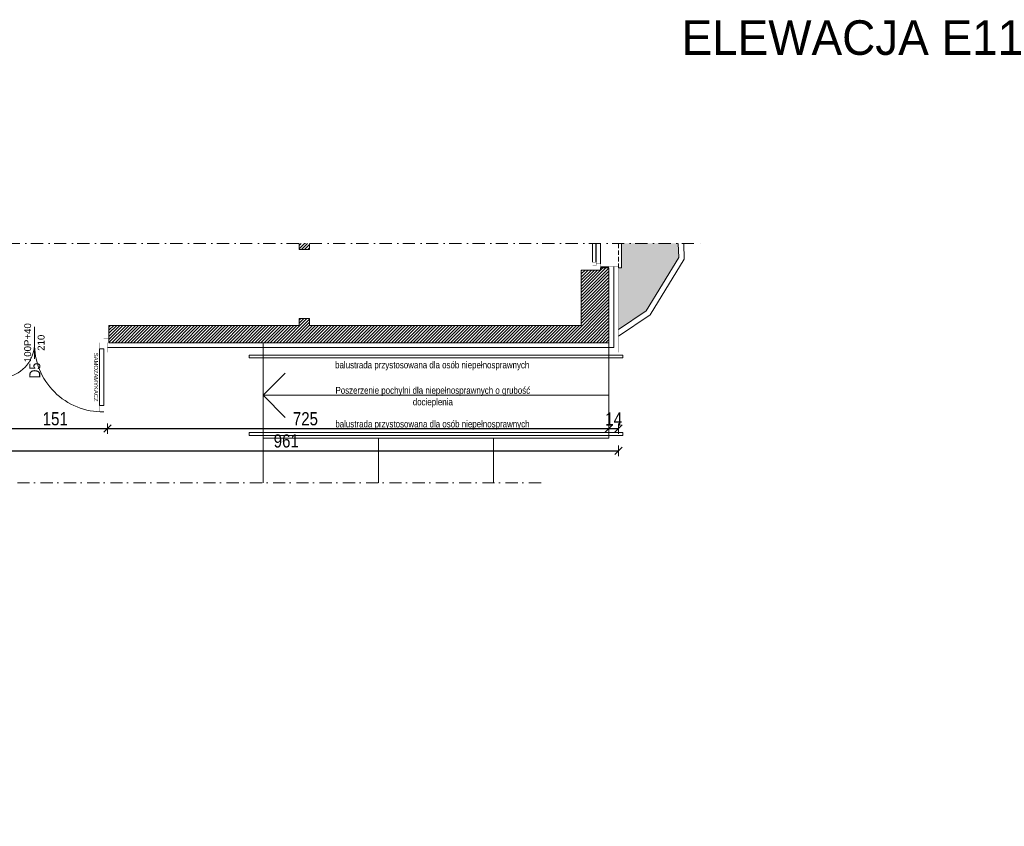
# Model space of a CAD drawing. Header units: millimetres. Extents: x 18880 to 99371, y -5529 to 27899.
# Tile 8 of 158: x 21277 to 22701, y 1090 to 2256. Entities that reach past the tile are written whole.
import ezdxf

# ---------------------------------------------------------------- set-up
doc = ezdxf.new("R2010")
doc.units = ezdxf.units.MM
doc.linetypes.add('DASHED', pattern=[19.05, 12.7, -6.35])
doc.linetypes.add('Kropki i Kreski', pattern=[335.138881, 176.388884, -88.194442, 0, -70.555556])
for name, color, linetype, lineweight in [('AA_HATCH', 252, 'Continuous', 0), ('AA_IZOLACJA', 251, 'Continuous', 0), ('AA_OPIS', 2, 'Continuous', 0), ('AA_WIDOK', 254, 'Continuous', 0), ('AP wymiary', 40, 'Continuous', 0), ('K_SCIANY', 90, 'Continuous', 20)]:
    doc.layers.add(name, color=color, linetype=linetype, lineweight=lineweight)
doc.styles.add('1', font='ARIALN.TTF')
doc.styles.add('ARIAL', font='arial.ttf')
doc.styles.add('Arial Narrow', font='txt')
doc.linetypes.add('STYROPIAN', pattern='A,0.000141,[1,styropian.shx,S=1,R=0,X=0,Y=0],-14.102004', length=14.102145)
doc.dimstyles.new('1_50', dxfattribs={"dimscale": 10, "dimtxt": 1.9, "dimasz": 0.005, "dimexe": 0, "dimexo": 0, "dimgap": 0.45, "dimtad": 1, "dimdec": 4, "dimrnd": 0.5, "dimdsep": 46, "dimtxsty": '1', "dimblk1": 'DIM01', "dimblk2": 'DIM01', "dimsah": 1, "dimcen": 2, "dimdle": 25, "dimse1": 1, "dimse2": 1, "dimclrd": 1, "dimclrt": 2, "dimadec": 0, "dimazin": 0, "dimtfac": 0.66665, "dimtdec": 4, "dimtix": 1, "dimtmove": 0, "dimatfit": 3, "dimldrblk": 'DIM01', "dimfxl": 0, "dimtolj": 1, "dimtzin": 0, "dimarcsym": 0})

# ---------------------------------------------------------------- blocks, each defined once
blk = doc.blocks.new('wgw')
at = {"layer": 'AA_WIDOK', "color": 4, "const_width": 0.3}
for points in [[(-6, 155), (-6, 147.5), (0, 147.5), (0, 155)], [(0, 147.5), (9, 147.5), (9, 141.5), (0, 141.5)], [(9, 144), (91, 144), (91, 145), (9, 145)], [(91, 147.5), (100, 147.5), (100, 141.5), (91, 141.5)], [(-6, 0), (-6, 7.5), (0, 7.5), (0, 0)], [(0, 7.5), (9, 7.5), (9, 13.5), (0, 13.5)], [(9, 11), (41, 11), (41, 10), (9, 10)], [(41, 7.5), (50, 7.5), (50, 13.5), (41, 13.5)]]:
    blk.add_lwpolyline(points, close=True, dxfattribs=at)
at = {"layer": 'AA_WIDOK', "const_width": 0.3}
for points in [[(14, 153), (0, 153)], [(14, 2), (0, 2)]]:
    blk.add_lwpolyline(points, dxfattribs=at)
at = {"layer": 'AA_WIDOK', "color": 4}
for points in [[(9, 141.5), (91, 141.5), (91, 147.5), (9, 147.5)], [(9, 13.5), (41, 13.5), (41, 7.5), (9, 7.5)]]:
    blk.add_lwpolyline(points, close=True, dxfattribs=at)
for centre, radius, start, end in [((1.9, 145.6), 98.1, 268.9003, 1.0997), ((1, -2.5), 50, 11.5023, 91.1781)]:
    blk.add_arc(centre, radius, start, end, dxfattribs=at)
blk = doc.blocks.new('DIM01')
at = {"color": 2}
blk.add_line((-106, -106), (106, 106), dxfattribs=at)
blk.add_line((0, -150), (0, 150))
blk = doc.blocks.new('*D855')
at = {"layer": 'AP wymiary', "color": 1, "lineweight": -2, "transparency": 16777216}
blk.add_line((21253, 1665), (21403.9, 1665), dxfattribs=at)
at = {"layer": 'Defpoints', "color": 0, "transparency": 16777216}
for p in [(21252.9, 1775.3), (21403.9, 1775.3), (21403.9, 1665)]:
    blk.add_point(p, dxfattribs=at)
at = {"layer": 'AP wymiary', "color": 1, "lineweight": -2, "transparency": 16777216, "xscale": 0.05, "yscale": 0.05, "zscale": 0.05, "rotation": 180}
blk.add_blockref('DIM01', (21252.9, 1665), dxfattribs=at)
at = {"layer": 'AP wymiary', "color": 1, "lineweight": -2, "transparency": 16777216, "xscale": 0.05, "yscale": 0.05, "zscale": 0.05}
blk.add_blockref('DIM01', (21403.9, 1665), dxfattribs=at)
at = {"layer": 'AP wymiary', "color": 2, "transparency": 16777216, "insert": (21328.4, 1679.2), "char_height": 19, "attachment_point": 5, "style": '1'}
blk.add_mtext('\\A1;151', dxfattribs=at)
blk = doc.blocks.new('*D856')
at = {"layer": 'AP wymiary', "color": 1, "lineweight": -2, "transparency": 16777216}
blk.add_line((21404, 1665), (22128.9, 1665), dxfattribs=at)
at = {"layer": 'Defpoints', "color": 0, "transparency": 16777216}
for p in [(22128.9, 1789.3), (21403.9, 1775.3), (22128.9, 1665)]:
    blk.add_point(p, dxfattribs=at)
at = {"layer": 'AP wymiary', "color": 1, "lineweight": -2, "transparency": 16777216, "xscale": 0.05, "yscale": 0.05, "zscale": 0.05, "rotation": 180}
blk.add_blockref('DIM01', (21403.9, 1665), dxfattribs=at)
at = {"layer": 'AP wymiary', "color": 1, "lineweight": -2, "transparency": 16777216, "xscale": 0.05, "yscale": 0.05, "zscale": 0.05}
blk.add_blockref('DIM01', (22128.9, 1665), dxfattribs=at)
at = {"layer": 'AP wymiary', "color": 2, "transparency": 16777216, "insert": (21690.1, 1679.2), "char_height": 19, "attachment_point": 5, "style": '1'}
blk.add_mtext('\\A1;725', dxfattribs=at)
blk = doc.blocks.new('*D857')
at = {"layer": 'AP wymiary', "color": 1, "lineweight": -2, "transparency": 16777216}
for p, q in [((22128.9, 1665), (22128.8, 1665)), ((22128.9, 1665), (22142.9, 1665)), ((22143, 1665), (22143, 1665))]:
    blk.add_line(p, q, dxfattribs=at)
at = {"layer": 'Defpoints', "color": 0, "transparency": 16777216}
for p in [(22128.9, 1789.3), (22142.9, 1775.3), (22142.9, 1665)]:
    blk.add_point(p, dxfattribs=at)
at = {"layer": 'AP wymiary', "color": 1, "lineweight": -2, "transparency": 16777216, "xscale": 0.05, "yscale": 0.05, "zscale": 0.05}
blk.add_blockref('DIM01', (22128.9, 1665), dxfattribs=at)
at = {"layer": 'AP wymiary', "color": 1, "lineweight": -2, "transparency": 16777216, "xscale": 0.05, "yscale": 0.05, "zscale": 0.05, "rotation": 180}
blk.add_blockref('DIM01', (22142.9, 1665), dxfattribs=at)
at = {"layer": 'AP wymiary', "color": 2, "transparency": 16777216, "insert": (22135.9, 1679), "char_height": 19, "attachment_point": 5, "style": '1'}
blk.add_mtext('\\A1;14', dxfattribs=at)
blk = doc.blocks.new('*D858')
at = {"layer": 'AP wymiary', "color": 1, "lineweight": -2, "transparency": 16777216}
blk.add_line((21182, 1632.9), (22142.9, 1632.9), dxfattribs=at)
at = {"layer": 'Defpoints', "color": 0, "transparency": 16777216}
for p in [(21181.9, 1775.3), (22142.9, 1775.3), (22142.9, 1632.9)]:
    blk.add_point(p, dxfattribs=at)
at = {"layer": 'AP wymiary', "color": 1, "lineweight": -2, "transparency": 16777216, "xscale": 0.05, "yscale": 0.05, "zscale": 0.05, "rotation": 180}
blk.add_blockref('DIM01', (21181.9, 1632.9), dxfattribs=at)
at = {"layer": 'AP wymiary', "color": 1, "lineweight": -2, "transparency": 16777216, "xscale": 0.05, "yscale": 0.05, "zscale": 0.05}
blk.add_blockref('DIM01', (22142.9, 1632.9), dxfattribs=at)
at = {"layer": 'AP wymiary', "color": 2, "transparency": 16777216, "insert": (21662.4, 1647.1), "char_height": 19, "attachment_point": 5, "style": '1'}
blk.add_mtext('\\A1;961', dxfattribs=at)

msp = doc.modelspace()

# ---------------------------------------------------------------- hatches: boundary and pattern name
at = {"layer": 'AA_HATCH'}
h = msp.add_hatch(dxfattribs=at)
h.set_pattern_fill('AR-CONC', color=256, scale=0.1)
h.set_pattern_definition([(50, (0, 833.065), (18.218467, -1.593909), [1.905, -20.955]), (355, (0, 833.065), (-3.524342, 19.105685), [1.524, -16.764058]), (100.451445, (1.518, 832.932), (14.694125, 17.511775), [1.619001, -17.809024]), (46.1842, (0, 838.145), (27.107904, -4.204233), [2.8575, -31.4325]), (96.63556, (2.26, 837.794), (23.740413, 24.742612), [2.428502, -26.71356]), (351.18415, (0, 838.145), (23.740413, 24.742612), [2.285997, -25.145973]), (21, (2.54, 836.875), (15.161439, -10.22652), [1.905, -20.955]), (326, (2.54, 836.875), (6.180203, 18.418797), [1.524, -16.764]), (71.451445, (3.803, 836.022), (21.341642, 8.192277), [1.619001, -17.808994]), (37.5, (0, 833.0646), (0.3088603, 8.4555039), [0, -16.5608, 0, -17.018, 0, -16.8275]), (7.5, (0, 833.065), (6.6819663, 10.0180575), [0, -9.7028, 0, -16.1798, 0, -6.4135]), (327.5, (-5.664, 833.0646), (13.5590595, -0.5728744), [0, -6.35, 0, -19.812, 0, -26.289]), (317.5, (-8.204, 833.065), (14.812918, 2.542649), [0, -8.255, 0, -13.1572, 0, -18.669])])
h.paths.add_polyline_path([(20245.94051, 1205.49605), (20211.94051, 1205.49605), (20211.94051, 1193.90178), (20207.94051, 1193.90178), (20207.94051, 1089.90178), (20245.94051, 1089.90178), (20245.94051, 1143.12927), (20221.62567, 1134.92584, -0.0815277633), (20221.94051, 1133.00776, -1), (20209.94051, 1133.00776, -0.8492359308), (20221.62567, 1134.92584), (20245.94051, 1143.12927)])
h.paths.add_polyline_path([(21225.94051, 1431.55722), (21195.62567, 1421.32949, -0.0815277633), (21195.94051, 1419.41141, -1), (21183.94051, 1419.41141, -0.8492359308), (21195.62567, 1421.32949), (21225.94051, 1431.55722), (21225.94051, 1536.60428), (21185.94051, 1536.60428), (21185.94051, 1454.30543), (21181.94051, 1454.30543), (21181.94051, 1368.30543), (20369.94051, 1368.30543), (20369.94051, 1364.30543), (20216.94051, 1364.30543), (20216.94051, 1368.30543), (20207.94051, 1368.30543), (20207.94051, 1332.30543), (20211.94051, 1332.30543), (20211.94051, 1255.49605), (20251.94051, 1255.49605), (20251.94051, 1324.30543), (21225.94051, 1324.30543)])
h.paths.add_polyline_path([(22229.89714, 1912.29761), (22229.23747, 1932.87308), (22146.94051, 1932.87308), (22146.94051, 1897.37272), (22142.94051, 1897.37272), (22142.94051, 1808.43058), (22182.70024, 1835.40437)])
h = msp.add_hatch(dxfattribs=at)
h.set_pattern_fill('ANSI31', color=256)
h.set_pattern_definition([(45, (0, 333.0646), (-2.24506403, 2.24506403), [])])
h.paths.add_polyline_path([(22128.94051, 1897.37272), (22116.94051, 1897.37272), (22116.94051, 1894.37272), (22107.94051, 1894.37272), (22088.94051, 1894.37272), (22088.94051, 1814.26543), (21695.94051, 1814.26543), (21695.94051, 1824.26543), (21689.94051, 1824.26543), (21680.94051, 1824.26543), (21680.94051, 1814.26543), (21405.94051, 1814.26543), (21405.94051, 1800.76543), (21405.94051, 1789.26543), (22128.94051, 1789.26543)])
h.paths.add_polyline_path([(21695.94051, 1932.87308), (21680.94051, 1932.87308), (21680.94051, 1924.26543), (21689.94051, 1924.26543), (21695.94051, 1924.26543)])
h.paths.add_polyline_path([(21250.94051, 1800.76543), (21250.94051, 1814.26543), (21091.40901, 1814.26543), (21091.40901, 1789.26543), (21127.94051, 1789.26543), (21127.94051, 1754.26543), (21148.94051, 1754.26543), (21155.94051, 1754.26543), (21167.94051, 1754.26543), (21167.94051, 1789.26543), (21250.94051, 1789.26543), (21250.94051, 1795.26543)])
h.paths.add_polyline_path([(21167.94051, 1613.26543), (21161.94051, 1613.26543), (21155.94051, 1613.26543), (21148.94051, 1613.26543), (21127.94051, 1613.26543), (21127.94051, 1586.60428), (21167.94051, 1586.60428)])

# ---------------------------------------------------------------- linework, layer by layer
for points in [[(22142.94051, 1798.76331), (22188.61716, 1829.75125), (22237.96989, 1910.15677), (22237.24158, 1932.87308)], [(22142.94051, 1808.43058), (22182.70024, 1835.40437), (22229.89714, 1912.29761), (22229.23747, 1932.87308)]]:
    msp.add_lwpolyline(points, dxfattribs=at)
at = {"layer": 'AA_IZOLACJA', "linetype": 'STYROPIAN', "ltscale": 1.4}
msp.add_lwpolyline([(21403.94051, 1782.26543), (22135.94051, 1782.26543), (22135.94051, 1899.37272)], dxfattribs=at)
at = {"layer": 'AA_IZOLACJA', "linetype": 'STYROPIAN', "ltscale": 0.2}
msp.add_lwpolyline([(22128.94051, 1898.37272), (22116.94051, 1898.37272)], dxfattribs=at)
at = {"layer": 'AA_OPIS', "linetype": 'Continuous'}
msp.add_line((21298.44051, 1812.46536), (21298.44051, 1766.0655), dxfattribs=at)
at = {"layer": 'AA_OPIS', "linetype": 'Kropki i Kreski', "ltscale": 0.1}
msp.add_lwpolyline([(22030.8346, 1586.60428), (21091.40901, 1586.60428), (21091.40901, 1932.87308), (22265.09684, 1932.87308)], dxfattribs=at)
at = {"layer": 'AA_WIDOK'}
for p, q in [((21628.94051, 1586.60428), (21628.94051, 1789.26543)), ((22128.94051, 1651.26543), (22128.94051, 1789.26543)), ((21628.94051, 1713.26543), (21660.9424, 1745.26732)), ((22128.94051, 1713.26543), (21628.94051, 1713.26543)), ((21628.94051, 1713.26543), (21660.9424, 1681.26354)), ((22128.94051, 1651.26543), (21628.94051, 1651.26543)), ((21795.60718, 1651.26543), (21795.60718, 1586.60428)), ((21962.27385, 1651.26543), (21962.27385, 1586.60428))]:
    msp.add_line(p, q, dxfattribs=at)
at = {"layer": 'AA_WIDOK', "color": 4}
for points in [[(22105.44051, 1905.87272), (22105.44051, 1932.87308)], [(22105.44051, 1905.87272), (22105.44051, 1932.87308)], [(22110.44051, 1905.87272), (22110.44051, 1932.87308)], [(22116.94051, 1932.87308), (22116.94051, 1903.37272)], [(22142.94051, 1897.37272), (22146.94051, 1897.37272), (22146.94051, 1932.87308)]]:
    msp.add_lwpolyline(points, dxfattribs=at)
at = {"layer": 'AA_WIDOK', "color": 4, "const_width": 0.3}
for points in [[(22106.94051, 1905.87272), (22106.94051, 1932.87308)], [(22107.94051, 1905.87272), (22107.94051, 1932.87308)], [(22108.94051, 1905.87272), (22108.94051, 1932.87308)], [(22105.44051, 1900.87272), (22105.44051, 1905.87272)], [(22105.44051, 1905.87272), (22110.44051, 1905.87272)], [(22110.44051, 1900.87272), (22105.44051, 1900.87272)], [(22107.94051, 1894.37272), (22107.94051, 1900.87272)], [(22107.94051, 1900.87272), (22110.44051, 1900.87272)], [(22116.94051, 1894.37272), (22107.94051, 1894.37272)], [(22110.44051, 1905.87272), (22110.44051, 1900.87272)], [(22110.44051, 1900.87272), (22110.44051, 1903.37272)], [(22110.44051, 1903.37272), (22116.94051, 1903.37272)], [(22116.94051, 1903.37272), (22116.94051, 1894.37272)]]:
    msp.add_lwpolyline(points, dxfattribs=at)
at = {"layer": 'AA_WIDOK', "linetype": 'DASHED', "ltscale": 0.5}
msp.add_lwpolyline([(22142.94051, 1897.37272), (22142.94051, 1932.87308)], dxfattribs=at)
at = {"layer": 'AA_WIDOK', "const_width": 0.3}
for points in [[(21403.94051, 1775.26543), (22142.94051, 1775.26543), (22142.94051, 1899.37272)], [(22142.94051, 1899.37272), (22116.94051, 1899.37272)]]:
    msp.add_lwpolyline(points, dxfattribs=at)
at = {"layer": 'AP wymiary'}
for points in [[(22148.94051, 1767.26543), (22148.94051, 1771.26543), (21608.94051, 1771.26543), (21608.94051, 1767.26543)], [(22148.94051, 1655.26543), (22148.94051, 1659.26543), (21608.94051, 1659.26543), (21608.94051, 1655.26543)]]:
    msp.add_lwpolyline(points, close=True, dxfattribs=at)
at = {"layer": 'K_SCIANY'}
msp.add_lwpolyline([(21680.94051, 1932.87308), (21680.94051, 1924.26543), (21689.94051, 1924.26543), (21695.94051, 1924.26543), (21695.94051, 1932.87308)], dxfattribs=at)
msp.add_lwpolyline([(21695.94051, 1824.26543), (21689.94051, 1824.26543), (21680.94051, 1824.26543), (21680.94051, 1814.26543), (21405.94051, 1814.26543), (21405.94051, 1800.76543), (21405.94051, 1789.26543), (22128.94051, 1789.26543), (22128.94051, 1897.37272), (22116.94051, 1897.37272), (22116.94051, 1894.37272), (22107.94051, 1894.37272), (22088.94051, 1894.37272), (22088.94051, 1814.26543), (21695.94051, 1814.26543)], close=True, dxfattribs=at)

# ---------------------------------------------------------------- block references
at = {"layer": 'AA_HATCH', "rotation": 270}
msp.add_blockref('wgw', (21250.94051, 1789.26543), dxfattribs=at)

# ---------------------------------------------------------------- texts
at = {"layer": 'AA_OPIS', "attachment_point": 1}
for s, insert, char_height, width, style in [('\\A1;\\pxql;{\\fArial|b0|i0|c238|p38;ELEWACJA E11}', (22233.69829, 2255.52076), 50, 5325.4238542, 'ARIAL'), ('\\pxqc;{\\fArial Narrow|b0|i0|c238|p34;\\C2;balustrada przystosowana dla osób niepełnosprawnych}', (21723.4726, 1762.13823), 10, 299.9998938, 'Arial Narrow'), ('\\pxqc;{\\fArial Narrow|b0|i0|c238|p34;\\C2;Poszerzenie pochylni dla niepełnosprawnych o grubość docieplenia}', (21724.33504, 1725.36919), 10, 299.9998938, 'Arial Narrow'), ('\\pxqc;{\\fArial Narrow|b0|i0|c238|p34;\\C2;balustrada przystosowana dla osób niepełnosprawnych}', (21723.78631, 1676.7709), 10, 299.9998938, 'Arial Narrow')]:
    msp.add_mtext(s, dxfattribs=dict(at, insert=insert, char_height=char_height, width=width, style=style))
at = {"layer": 'AA_OPIS', "linetype": 'Continuous', "attachment_point": 8, "style": 'ARIAL'}
for s, insert, char_height, rotation in [('100P+40', (21293.65047, 1789.33365), 10, 90), ('210', (21313.08268, 1789.20952), 10, 90), ('SAMOZAMYKACZ', (21384.29039, 1739.42851), 6, 270)]:
    msp.add_mtext(s, dxfattribs=dict(at, insert=insert, char_height=char_height, rotation=rotation))
at = {"layer": 'AA_OPIS', "insert": (21290.84326, 1748.96942), "char_height": 16, "width": 44.2663591, "attachment_point": 2, "rotation": 90, "style": 'ARIAL'}
msp.add_mtext('{\\W0.8;D5}', dxfattribs=at)

# ---------------------------------------------------------------- dimensions: what is measured, and where the dimension line sits
at = {"layer": 'AP wymiary'}
dim = msp.add_linear_dim(base=(22128.94051, 1664.9533), p1=(21403.94051, 1775.26543), p2=(22128.94051, 1789.26543), dimstyle='1_50', override={"dimtmove": 1}, dxfattribs=at)
dim.commit()
dim.dimension.update_dxf_attribs({"geometry": '*D856', "text_midpoint": (21690.10086, 1664.9533), "dimtype": 160})
for base, p1, p2, picture, middle in [((22142.94051, 1664.9533), (22128.94051, 1789.26543), (22142.94051, 1775.26543), '*D857', (22135.94051, 1678.99218)), ((21403.94051, 1664.9533), (21252.94051, 1775.26543), (21403.94051, 1775.26543), '*D855', (21328.44051, 1679.15419))]:
    dim = msp.add_linear_dim(base=base, p1=p1, p2=p2, dimstyle='1_50', override={"dimtmove": 1}, dxfattribs=at)
    dim.commit()
    dim.dimension.update_dxf_attribs({"geometry": picture, "text_midpoint": middle})
dim = msp.add_linear_dim(base=(22142.94051, 1632.86372), p1=(21181.94051, 1775.26543), p2=(22142.94051, 1775.26543), dimstyle='1_50', dxfattribs=at)
dim.commit()
dim.dimension.update_dxf_attribs({"geometry": '*D858', "text_midpoint": (21662.44051, 1647.06461)})

doc.saveas('drawing.dxf')
